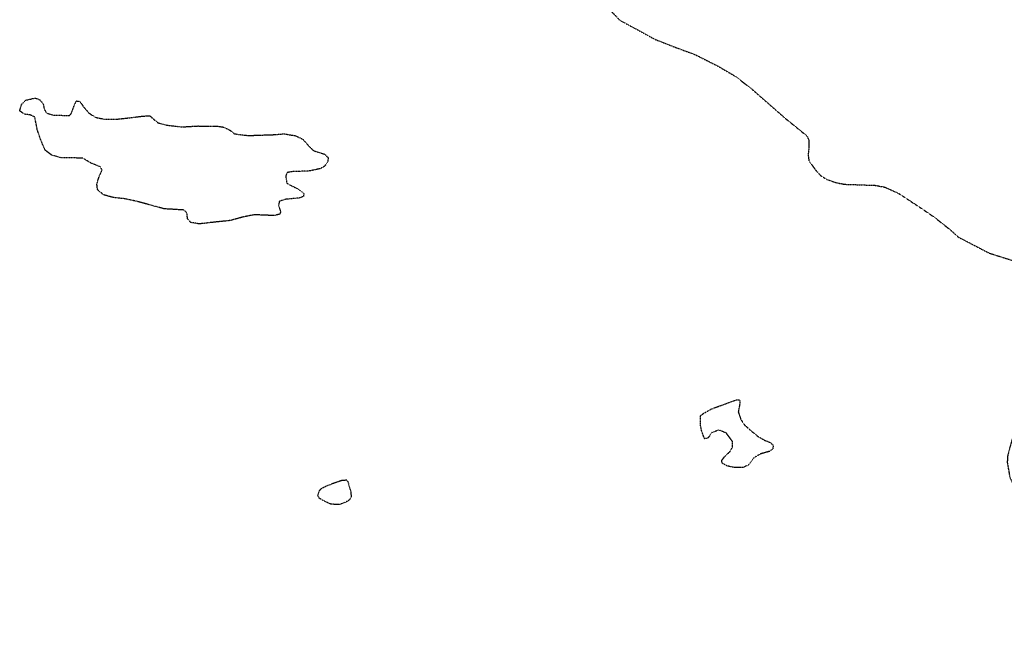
# Model space of a CAD drawing. Extents: x 10554 to 44778, y 34697 to 55088.
# Tile 48 of 51: x 35427 to 36403, y 53654 to 54272. Entities that reach past the tile are written whole.
import ezdxf

# ---------------------------------------------------------------- set-up
doc = ezdxf.new("R2010")
doc.units = 0
doc.header["$MEASUREMENT"] = 0
doc.linetypes.add('WATER1', pattern=[0.425, 0.125, -0.075, 0, -0.075, 0, -0.075, 0, -0.075])
doc.layers.add('V-TOPO-EWAT-LAKE', color=20, linetype='WATER1')
doc.layers.add('V-TOPO-EWAT-STRE', color=20, linetype='WATER1')

msp = doc.modelspace()

# ---------------------------------------------------------------- linework, layer by layer
at = {"layer": 'V-TOPO-EWAT-LAKE', "flags": 128}
for points in [[(35616.63, 54166.75), (35622.4, 54166.61), (35628.81, 54165.67), (35635.09, 54162.62), (35639.07, 54159.29), (35643.37, 54158.42), (35653.38, 54157.35), (35677.79, 54158.19), (35688.65, 54159.02), (35699.91, 54157.19), (35707.19, 54153.8), (35712.87, 54147.23), (35718.11, 54142.23), (35728.71, 54138.97), (35732.44, 54135.29), (35731.99, 54131.03), (35728.65, 54126.82), (35725.14, 54124.65), (35714.05, 54122.21), (35695.96, 54121.45), (35691.35, 54120.46), (35690.39, 54116.89), (35691.36, 54110.29), (35694.72, 54108.25), (35701.29, 54105.07), (35708.45, 54099.83), (35707.81, 54096.96), (35704.09, 54095.4), (35690.68, 54094.18), (35683.99, 54092.07), (35683.18, 54087.88), (35685.15, 54082.09), (35684.75, 54079.46), (35678.99, 54077.97), (35659.09, 54078.78), (35647.88, 54076.52), (35635.66, 54073.09), (35620.49, 54071.51), (35604.72, 54069.71), (35596.22, 54071.09), (35592.92, 54074.94), (35592.34, 54080.73), (35589.37, 54083.49), (35569.79, 54084.65), (35543.61, 54091.81), (35530.77, 54094.67), (35519.67, 54095.77), (35509.77, 54098.52), (35503.69, 54103.61), (35503.04, 54109.23), (35504.95, 54115.6), (35508.22, 54123.32), (35506.46, 54126.27), (35496.9, 54130.15), (35489.24, 54134.87), (35478.78, 54135.17), (35468.06, 54135.12), (35458.11, 54137.99), (35451.72, 54142.85), (35446.88, 54154.33), (35443.99, 54162.98), (35441.53, 54175.53), (35437.63, 54177.59), (35431.1, 54178.54), (35426.52, 54181.77), (35428.3, 54188.14), (35432.61, 54192.39), (35441.77, 54194.54), (35446.23, 54192.94), (35449.65, 54189.09), (35451, 54182.9), (35453.29, 54179.69), (35459.96, 54177.54), (35475.78, 54177.23), (35477.71, 54179.21), (35480.97, 54188.07), (35482.9, 54191.67), (35486.25, 54191.07), (35489.74, 54185.9), (35495.01, 54179.81), (35501.36, 54175.5), (35510.86, 54173.49), (35522.12, 54173.46), (35535.59, 54174.98), (35549.01, 54176.62), (35555.7, 54176.87), (35559.32, 54173.49), (35563.47, 54170.04), (35572.42, 54167.62), (35587.41, 54165.9), (35603.33, 54166.79)], [(36102.59, 53864.9), (36101.57, 53870.36), (36101.52, 53879.21), (36104.25, 53881.58), (36112.42, 53886.23), (36136.62, 53895.14), (36140.66, 53895.19), (36140.8, 53892.47), (36139.09, 53883.14), (36141.44, 53876.2), (36145.16, 53870.47), (36151.7, 53864.65), (36158.6, 53858.99), (36165.57, 53855.02), (36170.86, 53853.03), (36173.6, 53850.4), (36173.47, 53846.92), (36170.49, 53844.25), (36161.19, 53841.68), (36154.68, 53837.88), (36149.62, 53830.89), (36143.75, 53828.14), (36135.98, 53828.11), (36128.39, 53829.58), (36123.01, 53832.47), (36122.75, 53835.25), (36125.77, 53839.18), (36130.82, 53844), (36133.31, 53848.07), (36133.22, 53854.21), (36127.18, 53862.31), (36120.06, 53865.26), (36112.81, 53862.86), (36109.07, 53857.46), (36105.61, 53856.61)], [(35734.99, 53791.86), (35728.29, 53794.98), (35723.81, 53797.55), (35722.04, 53800.5), (35723.63, 53804.77), (35725.09, 53806.89), (35729.09, 53809.28), (35738.73, 53813.16), (35745.98, 53815.56), (35750.75, 53815.87), (35751.78, 53814.39), (35754.9, 53803.69), (35755.22, 53798.99), (35753.42, 53795.86), (35749.74, 53793.76), (35743.39, 53791.33)]]:
    msp.add_lwpolyline(points, close=True, dxfattribs=at)
at = {"layer": 'V-TOPO-EWAT-STRE', "flags": 128}
msp.add_lwpolyline([(35737.12, 54950.03), (35752.62, 54929.93), (35765.99, 54912.85), (35781.46, 54895.28), (35801.72, 54870.32), (35819.73, 54839.54), (35839.3, 54808.34), (35851.7, 54792.57), (35865.66, 54780.46), (35878.23, 54769.68), (35900.62, 54743.62), (35925.16, 54699.67), (35934.21, 54682.68), (35938.71, 54668.44), (35939.81, 54651.67), (35941.01, 54630.62), (35942.34, 54613.54), (35945.73, 54601.69), (35952.76, 54585.73), (35981.19, 54555.07), (36001.48, 54534.44), (36009.62, 54522.67), (36014.16, 54509.39), (36015.17, 54496.83), (36012.22, 54484.65), (36006.55, 54472.33), (35997.49, 54459.1), (35989.75, 54447.69), (35984.39, 54435.54), (35983.81, 54424), (35985.16, 54412.64), (35990.14, 54389.59), (35993.94, 54363.52), (35998.59, 54331.09), (35999.51, 54310.71), (36001.8, 54298.66), (36012.05, 54281.57), (36021.52, 54271.73), (36039.24, 54262.21), (36056.25, 54252.83), (36076.8, 54244.77), (36096.3, 54237.6), (36118.66, 54226.29), (36136.24, 54216.05), (36152.3, 54203.57), (36185.55, 54174.49), (36207.09, 54157.01), (36209.1, 54152.61), (36209.11, 54145.75), (36208.36, 54138.13), (36209.13, 54132.38), (36215.44, 54123.44), (36220.66, 54117.78), (36226.67, 54113.96), (36236.36, 54110.49), (36244.91, 54108.99), (36261.15, 54108.43), (36275.03, 54107.95), (36284.3, 54106.18), (36297.82, 54100.18), (36309.58, 54092.45), (36319.95, 54085.63), (36333.59, 54076.3), (36348.88, 54064.22), (36357.23, 54056.71), (36387.5, 54040.97), (36414.89, 54032.26), (36431.54, 54026.44), (36454.26, 54023.73), (36464.46, 54020.85), (36468.67, 54017.39), (36472.64, 54010.51), (36478.49, 53996.71), (36484.34, 53985.07), (36485.43, 53972.87), (36483.88, 53963.05), (36476.53, 53945.49), (36471.11, 53938.45), (36465.15, 53933.12), (36453.92, 53927.07), (36442.59, 53917.95), (36432.98, 53909.68), (36425.67, 53902.23), (36422.99, 53896.06), (36416.79, 53875.09), (36411.2, 53857.88), (36408.19, 53847.57), (36406.23, 53839.7), (36405.77, 53833.21), (36408.39, 53818.55), (36413.3, 53807.37), (36425.38, 53785.88), (36436.71, 53772.61), (36447.6, 53756.58), (36455.57, 53741.68), (36459.14, 53726.57), (36459.93, 53707.76), (36458.87, 53691.18), (36457.01, 53682.7), (36453.4, 53672.23), (36451.02, 53666.17), (36450.74, 53657.88), (36453.13, 53636.6), (36456.38, 53619.22), (36461.38, 53605.38), (36469.11, 53595.78), (36477.32, 53589.54), (36483.66, 53584.92), (36490.74, 53575.59), (36510.95, 53547.2), (36524.23, 53527.54), (36530.52, 53514.56), (36536.26, 53499.49), (36540.76, 53478.09), (36544.58, 53454.54), (36545.18, 53437.19), (36544.48, 53423.85), (36541.88, 53413.16), (36535.96, 53400.31), (36521.5, 53379.14), (36505.94, 53357.28), (36490.83, 53334.81), (36474.99, 53308.34), (36466.8, 53287.61), (36460.54, 53259.72), (36458.08, 53223.39), (36455.87, 53201.43), (36451.98, 53186.28), (36444.12, 53160.91), (36436.36, 53131.5), (36433.15, 53108.56), (36429.96, 53065.09), (36423.8, 53033.1), (36417.79, 53016.03), (36412.52, 53008.27), (36405.88, 53002.48), (36390.86, 52994.63), (36380.97, 52992.33), (36370.56, 52990.52), (36358.68, 52989.97), (36347.12, 52988.26), (36329.29, 52982.56), (36314.92, 52974.45), (36287.32, 52957.83), (36252.83, 52937.11), (36252.08, 52936.43), (36244.76, 52929.81), (36235.44, 52916.35), (36228.67, 52903.46), (36217.35, 52875.44), (36205.02, 52839.33), (36194.36, 52802.44), (36188.72, 52778.68), (36187.47, 52763.61), (36188.85, 52740.75), (36191.91, 52723.19), (36195.27, 52710.62), (36203.22, 52696.8), (36216.8, 52678.75), (36231.16, 52665.85), (36238.41, 52661.7), (36249.99, 52655.09), (36273.72, 52639.94), (36287.2, 52625.87), (36295.2, 52615.3), (36300.68, 52605.06), (36305.86, 52587.78), (36310.23, 52567.89), (36312.63, 52546.8), (36312.22, 52514.13), (36311.53, 52489.17), (36313.2, 52479.9), (36316.53, 52471.9), (36321.64, 52464.62), (36326.38, 52460.6), (36333.46, 52456.69), (36341.82, 52454.59), (36348.14, 52454.61), (36357.52, 52457.9), (36364.81, 52461.56), (36374.06, 52469.73), (36382.43, 52480.27), (36396.69, 52499.16), (36406.82, 52510.01), (36417.91, 52517.45), (36427.84, 52520.96), (36439.36, 52521.52), (36445.84, 52520.81), (36451.68, 52517.48), (36459.88, 52509.25), (36467.94, 52496.93), (36477.11, 52471.46), (36483.38, 52450.65), (36487.4, 52434.62), (36502.28, 52405.63), (36522.07, 52372.2), (36537.18, 52349.53), (36541.03, 52340.73), (36541.87, 52332.15), (36538.35, 52324.21), (36526.95, 52313.35), (36510.87, 52302.65), (36493.84, 52294.03), (36477.19, 52280.76), (36469.58, 52273.02), (36464.27, 52264.05), (36457.24, 52245.15), (36452, 52226.07), (36448.73, 52208.25), (36449.23, 52187.77), (36451.61, 52166.14), (36459.55, 52138.17), (36468.36, 52114.51), (36475.17, 52095.74), (36478.5, 52073.65), (36478.92, 52047.45), (36473.79, 52017.47), (36469.07, 51989.16), (36465.49, 51962.2), (36465.13, 51936.15), (36466.78, 51908.95), (36469.38, 51893.81), (36475.24, 51877.05), (36483.76, 51857.07), (36493.2, 51830.74), (36500.86, 51801.58), (36508.11, 51767.62), (36512.3, 51735.64), (36513.35, 51705.02), (36515.14, 51678.6), (36518.85, 51660.59), (36531.38, 51633.25), (36541.84, 51608.33), (36550.71, 51593.45), (36558.16, 51572.07), (36561.93, 51555.99), (36565.21, 51525.35), (36569.2, 51494.52), (36573.92, 51471.06), (36580.14, 51455.98), (36588.44, 51438.47), (36597.88, 51420.69), (36605.61, 51398.99), (36610.6, 51376.07), (36615.45, 51365.07), (36629.57, 51346.7), (36638.71, 51332.72), (36646.39, 51316.38), (36654.15, 51303.89), (36663.13, 51293.89), (36667.34, 51283.39), (36672.55, 51258.17), (36677.82, 51236.68), (36683.04, 51220.43), (36692.11, 51204.22), (36697.63, 51189.89), (36699.79, 51172.41), (36698.81, 51154.39), (36695.59, 51131.09), (36691.76, 51104.01), (36692.41, 51087.92), (36696.07, 51061.55), (36706.77, 51027.89), (36716.7, 51003.18), (36718.23, 50999.39), (36749.47, 50951.68), (36763.37, 50926.67), (36776.3, 50895.48), (36785.76, 50865.57), (36793.73, 50836.5), (36804.99, 50811.46), (36815.38, 50775.55), (36824.45, 50740.78), (36829.5, 50714.43), (36836.29, 50701.33), (36858.4, 50684.32), (36881.76, 50664.4), (36904.28, 50645.48), (36904.29, 50645.47), (36925.26, 50619.48), (36951.17, 50583.76), (36968.73, 50555.9), (36986.38, 50529.17), (37004.94, 50498.46), (37022.67, 50469.29), (37035.75, 50444.37), (37040.56, 50424.11), (37042.48, 50401.77), (37046.99, 50381.04), (37059.21, 50354.32), (37079.89, 50323.05), (37104.69, 50289.87), (37123.76, 50257.25), (37149.83, 50217.19), (37168.79, 50189.32), (37183.16, 50170.38), (37193.72, 50150.41), (37204.39, 50122.59), (37211.61, 50087.4), (37214.34, 50050.9), (37216.62, 50026.53), (37225.74, 49994.87), (37240.27, 49968.43), (37253.43, 49937.11), (37263.15, 49901.41), (37269.95, 49880.66), (37281.17, 49845.82), (37284.57, 49822.02), (37286.13, 49794.39), (37289.36, 49775.35), (37295.73, 49749.26), (37305.58, 49718.84), (37312.71, 49686.39), (37319.16, 49659.02), (37331.14, 49628.84), (37346.48, 49599.46), (37353.54, 49570), (37357.05, 49547.05), (37358.95, 49523.86), (37359.31, 49493.77), (37362.42, 49455.01), (37365.34, 49413.7), (37368, 49379.34), (37371.91, 49335.07), (37372.27, 49288.49), (37377.1, 49257.46), (37377.98, 49225.9), (37381, 49189.09), (37383.96, 49154.83), (37386.13, 49111.9), (37382.73, 49049.38), (37381.45, 48998.42), (37380.34, 48953.71), (37383.23, 48897.25), (37386.78, 48864.07), (37397.04, 48842.84), (37408.68, 48813.88), (37415.04, 48774.76), (37428.23, 48738.03), (37448.99, 48682.77), (37468.62, 48634.85), (37483.38, 48590.02), (37489.79, 48555.83), (37498.35, 48513.47), (37502.69, 48474.79), (37499.06, 48420.07), (37501.49, 48381.64), (37501.58, 48380.06)], dxfattribs=at)

doc.saveas('drawing.dxf')
